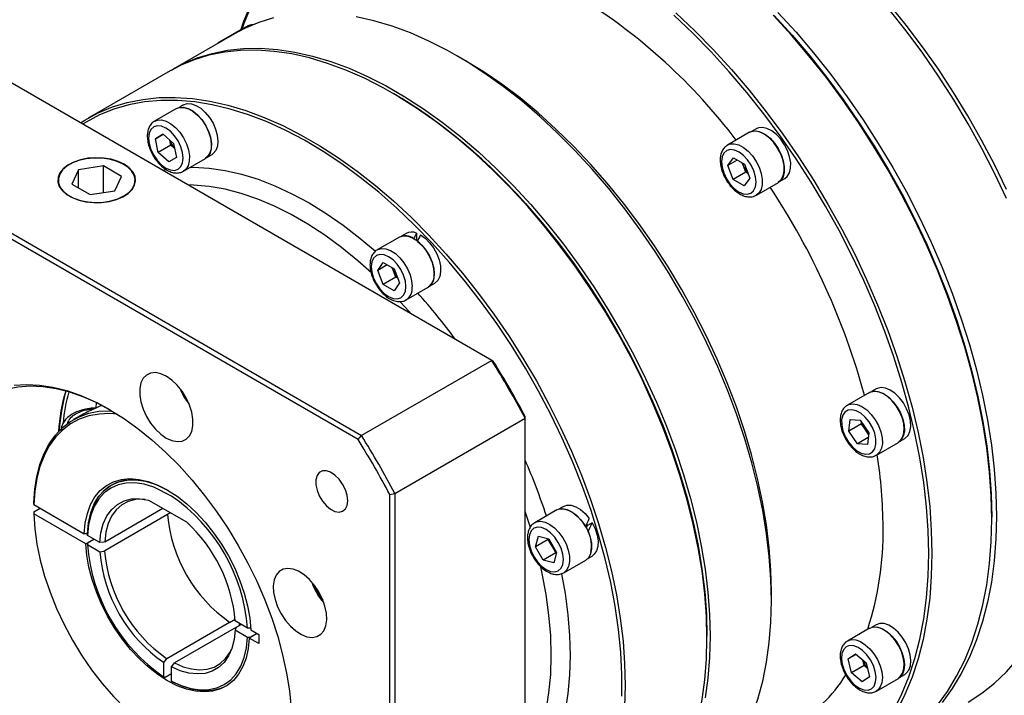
# Model space of a CAD drawing. Header units: millimetres. Extents: x 6735 to 7978, y 3609 to 4485.
# Tile 5 of 9: x 7069 to 7209, y 3864 to 3960. Entities that reach past the tile are written whole.
import ezdxf

# ---------------------------------------------------------------- set-up
doc = ezdxf.new("R2010")
doc.units = ezdxf.units.MM
doc.layers.add('1轮廓实线层', color=7, linetype='Continuous')

msp = doc.modelspace()

# ---------------------------------------------------------------- linework, layer by layer
at = {"layer": '1轮廓实线层', "linetype": 'Continuous', "lineweight": 30}
for p, q in [((7100.82, 3958.65), (7097.7, 3956.85)), ((7101.77, 3959.16), (7101.11, 3958.78)), ((7099.86, 3958.06), (7091.17, 3953.04)), ((7097.73, 3956.84), (7097.52, 3956.71)), ((7097.71, 3956.86), (7097.97, 3956.97)), ((7132.48, 3954.29), (7131.36, 3954.94)), ((7136.29, 3911.82), (7065.57, 3952.64)), ((7090.73, 3952.79), (7079.14, 3946.1)), ((7122.45, 3949.54), (7122.23, 3949.66)), ((7091.67, 3947.48), (7088.55, 3945.68)), ((7092.62, 3947.99), (7092.62, 3947.99)), ((7173.75, 3944.61), (7173.09, 3944.23)), ((7088.66, 3943.2), (7089.75, 3943.83)), ((7089.75, 3943.83), (7088.66, 3943.2)), ((7089.06, 3941.25), (7088.66, 3943.2)), ((7089.75, 3943.83), (7091.24, 3942.51)), ((7172.8, 3944.1), (7169.68, 3942.3)), ((7047.13, 3942), (7117.85, 3901.17)), ((7090.84, 3942.28), (7089.06, 3941.25)), ((7090.84, 3942.28), (7090.69, 3942.99)), ((7091.39, 3941.79), (7090.84, 3942.28)), ((7091.24, 3942.51), (7091.64, 3940.56)), ((7169.63, 3942.28), (7169.68, 3942.3)), ((7117.36, 3900.63), (7046.91, 3941.3)), ((7090.55, 3939.93), (7089.06, 3941.25)), ((7091.64, 3940.56), (7090.55, 3939.93)), ((7092.64, 3938.59), (7095.76, 3940.39)), ((7096.02, 3940.58), (7096.68, 3940.96)), ((7169.74, 3939.41), (7170.53, 3940.49)), ((7170.53, 3940.49), (7172.07, 3939.58)), ((7076.5, 3939.55), (7076.45, 3939.52)), ((7081.29, 3939.35), (7077.78, 3938.81)), ((7083.86, 3937.87), (7081.29, 3939.35)), ((7081.29, 3935.59), (7081.29, 3939.35)), ((7084.25, 3939.52), (7084.2, 3939.55)), ((7171.06, 3940.18), (7169.74, 3939.41)), ((7170.49, 3937.42), (7169.74, 3939.41)), ((7171.89, 3939.45), (7171.78, 3939.74)), ((7172.27, 3938.45), (7171.89, 3939.45)), ((7172.07, 3939.58), (7172.82, 3937.59)), ((7077.78, 3938.81), (7076.84, 3936.78)), ((7077.78, 3936.24), (7077.78, 3938.81)), ((7082.92, 3935.84), (7083.86, 3937.87)), ((7172.27, 3938.45), (7170.49, 3937.42)), ((7172.56, 3938.28), (7172.27, 3938.45)), ((7076.84, 3936.78), (7079.41, 3935.3)), ((7172.03, 3936.51), (7170.49, 3937.42)), ((7172.82, 3937.59), (7172.03, 3936.51)), ((7173.77, 3935.21), (7176.89, 3937.01)), ((7177.15, 3937.2), (7177.81, 3937.58)), ((7079.41, 3935.3), (7082.92, 3935.84)), ((7123.21, 3929.28), (7120.09, 3927.48)), ((7124.16, 3929.78), (7123.5, 3929.4)), ((7125.65, 3929.84), (7125.65, 3928.81)), ((7120.09, 3927.48), (7120.14, 3927.5)), ((7120.15, 3924.56), (7120.92, 3925.66)), ((7121.48, 3925.33), (7120.15, 3924.56)), ((7120.92, 3925.66), (7122.46, 3924.77)), ((7120.92, 3922.57), (7120.15, 3924.56)), ((7122.31, 3924.6), (7122.18, 3924.93)), ((7122.7, 3923.6), (7122.31, 3924.6)), ((7122.46, 3924.77), (7123.23, 3922.78)), ((7122.7, 3923.6), (7120.92, 3922.57)), ((7122.46, 3921.68), (7120.92, 3922.57)), ((7123.23, 3922.78), (7122.46, 3921.68)), ((7122.98, 3923.44), (7122.7, 3923.6)), ((7127.56, 3922.38), (7128.22, 3922.76)), ((7124.18, 3920.38), (7127.3, 3922.18)), ((7136.29, 3911.82), (7117.85, 3901.17)), ((7136.51, 3911.69), (7136.29, 3911.82)), ((7189.79, 3907.29), (7186.67, 3905.49)), ((7190.74, 3907.79), (7190.08, 3907.41)), ((7080.28, 3905.85), (7080.22, 3905.1)), ((7186.61, 3905.45), (7186.67, 3905.49)), ((7077.67, 3903.79), (7077.05, 3903.43)), ((7122.58, 3892.97), (7141.02, 3903.62)), ((7141.02, 3903.62), (7141.02, 3903.87)), ((7141.02, 3821.96), (7141.02, 3903.62)), ((7186.85, 3901.8), (7187.03, 3903.46)), ((7188.64, 3902.83), (7186.85, 3901.8)), ((7187.03, 3903.46), (7188.45, 3903.35)), ((7188.45, 3903.35), (7189.69, 3901.57)), ((7188.64, 3902.83), (7188.66, 3903.05)), ((7189.25, 3901.94), (7188.64, 3902.83)), ((7188.09, 3900.02), (7186.85, 3901.8)), ((7189.66, 3901.34), (7189.25, 3901.94)), ((7189.69, 3901.57), (7189.51, 3899.9)), ((7117.36, 3900.63), (7117.85, 3901.17)), ((7189.62, 3900.9), (7188.09, 3900.02)), ((7189.51, 3899.9), (7188.09, 3900.02)), ((7190.76, 3898.39), (7193.88, 3900.19)), ((7194.14, 3900.39), (7194.8, 3900.77)), ((7071.45, 3891.41), (7071.45, 3891.66)), ((7087.7, 3892.04), (7093.05, 3888.96)), ((7121.87, 3892.82), (7122.58, 3892.97)), ((7121.87, 3811.47), (7121.87, 3892.82)), ((7122.58, 3892.97), (7122.58, 3811.31)), ((7071.45, 3891.41), (7078.58, 3887.29)), ((7071.45, 3890.38), (7072.34, 3890.89)), ((7071.45, 3890.38), (7071.45, 3890.12)), ((7081.48, 3886.13), (7089.71, 3890.88)), ((7090.78, 3890.26), (7090.34, 3890.01)), ((7141.77, 3888.17), (7141.02, 3890.45)), ((7145.51, 3890.65), (7142.39, 3888.85)), ((7146.46, 3891.16), (7145.8, 3890.78)), ((7078.8, 3885.87), (7071.45, 3890.12)), ((7090.39, 3889.99), (7081.48, 3884.84)), ((7090.34, 3890.01), (7090.39, 3889.99)), ((7150.52, 3888.81), (7149.86, 3888.43)), ((7207.09, 3889.35), (7207.09, 3889.61)), ((7149.91, 3888.46), (7149.77, 3888.69)), ((7079.03, 3887.29), (7078.58, 3887.29)), ((7078.8, 3885.87), (7079.92, 3886.52)), ((7079.03, 3887.03), (7079.03, 3887.29)), ((7080.78, 3886.02), (7079.03, 3887.03)), ((7079.03, 3886), (7079.92, 3886.52)), ((7142.5, 3885.45), (7142.9, 3886.94)), ((7144.28, 3886.47), (7142.5, 3885.45)), ((7142.9, 3886.94), (7144.39, 3886.54)), ((7144.28, 3886.47), (7144.3, 3886.56)), ((7144.83, 3885.53), (7144.28, 3886.47)), ((7144.39, 3886.54), (7145.48, 3884.65)), ((7079.03, 3886), (7079.03, 3885.75)), ((7079.03, 3885.75), (7080.78, 3884.74)), ((7143.59, 3883.56), (7142.5, 3885.45)), ((7145.37, 3884.58), (7144.83, 3885.53)), ((7145.48, 3884.65), (7145.08, 3883.16)), ((7145.37, 3884.58), (7143.59, 3883.56)), ((7145.08, 3883.16), (7143.59, 3883.56)), ((7145.46, 3884.56), (7145.37, 3884.58)), ((7146.48, 3881.76), (7149.6, 3883.56)), ((7149.86, 3883.75), (7150.52, 3884.13)), ((7175.9, 3877.78), (7175.9, 3879.07)), ((7099.17, 3874.73), (7099.96, 3875.18)), ((7101.72, 3873.93), (7099.97, 3874.94)), ((7090.26, 3869.63), (7099.17, 3874.78)), ((7100.16, 3874.06), (7091.37, 3868.99)), ((7099.17, 3874.78), (7099.17, 3874.73)), ((7099.97, 3873.66), (7101.72, 3872.65)), ((7100.16, 3874.06), (7100.82, 3874.45)), ((7100.51, 3874.63), (7100.51, 3874.26)), ((7102.16, 3873.93), (7101.72, 3873.93)), ((7102.16, 3873.67), (7103.29, 3873.02)), ((7189.79, 3873.9), (7186.67, 3872.1)), ((7190.74, 3874.41), (7190.08, 3874.03)), ((7101.72, 3872.65), (7102.16, 3872.65)), ((7103.06, 3873.16), (7101.94, 3872.52)), ((7103.29, 3871.74), (7101.94, 3872.52)), ((7103.06, 3873.16), (7102.16, 3872.65)), ((7103.29, 3873.02), (7103.29, 3871.74)), ((7166.77, 3872.51), (7166.77, 3872.77)), ((7186.77, 3869.56), (7187.81, 3870.27)), ((7187.88, 3870.21), (7186.77, 3869.56)), ((7187.22, 3867.6), (7186.77, 3869.56)), ((7187.81, 3870.27), (7189.32, 3869)), ((7189.01, 3868.63), (7188.82, 3869.42)), ((7089.82, 3869.08), (7089.82, 3867.06)), ((7090.93, 3866.42), (7090.93, 3868.44)), ((7189.01, 3868.63), (7187.22, 3867.6)), ((7189.5, 3868.21), (7189.01, 3868.63)), ((7189.32, 3869), (7189.78, 3867.04)), ((7089.82, 3867.06), (7090.04, 3866.93)), ((7090.93, 3867.44), (7090.04, 3866.93)), ((7188.73, 3866.33), (7187.22, 3867.6)), ((7189.78, 3867.04), (7188.73, 3866.33)), ((7190.76, 3865.01), (7193.88, 3866.81)), ((7194.14, 3867), (7194.8, 3867.38)), ((7091.15, 3866.29), (7090.93, 3866.42))]:
    msp.add_line(p, q, dxfattribs=at)
at = {"layer": '1轮廓实线层', "linetype": 'Continuous', "lineweight": 30, "flags": 128}
for points in [[(7209.17, 3936.02), (7207.48, 3939.54), (7205.66, 3943.01), (7203.73, 3946.42), (7201.69, 3949.76), (7199.54, 3953.03), (7197.3, 3956.21), (7194.97, 3959.29), (7192.55, 3962.25), (7190.06, 3965.1), (7187.51, 3967.82), (7184.9, 3970.41), (7182.23, 3972.85), (7179.53, 3975.13), (7176.8, 3977.26), (7174.05, 3979.21), (7171.28, 3980.99), (7169.9, 3981.81)], [(7100.77, 3958.58), (7101.2, 3959.82), (7102.21, 3962.28)], [(7102.19, 3961.93), (7101.19, 3959.49), (7100.9, 3958.65)], [(7209.2, 3934.74), (7207.51, 3938.31), (7205.7, 3941.83), (7203.77, 3945.31), (7201.73, 3948.72), (7199.58, 3952.05), (7197.33, 3955.3), (7194.99, 3958.45), (7192.57, 3961.5)], [(7105.39, 3960.29), (7103.29, 3959.65), (7101.29, 3958.81), (7099.86, 3958.06)], [(7175.9, 3877.78), (7175.83, 3880.87), (7175.59, 3884.05), (7175.2, 3887.29), (7174.66, 3890.58), (7173.96, 3893.93), (7173.12, 3897.3), (7172.12, 3900.7), (7170.99, 3904.11), (7169.71, 3907.51), (7168.3, 3910.91), (7166.77, 3914.27), (7165.1, 3917.6), (7163.32, 3920.88), (7161.43, 3924.1), (7159.43, 3927.24), (7157.33, 3930.3), (7155.14, 3933.27), (7152.86, 3936.13), (7150.51, 3938.88), (7148.1, 3941.5), (7145.62, 3943.99), (7143.1, 3946.34), (7140.53, 3948.54), (7137.93, 3950.58), (7135.31, 3952.45), (7132.68, 3954.16), (7130.04, 3955.68), (7127.4, 3957.02), (7124.78, 3958.17), (7122.18, 3959.13), (7119.61, 3959.9), (7117.09, 3960.47)], [(7193.24, 3862.32), (7194.38, 3864.61), (7195.38, 3867.05), (7196.23, 3869.64), (7196.93, 3872.37), (7197.47, 3875.22), (7197.86, 3878.2), (7198.1, 3881.28), (7198.18, 3884.47), (7198.1, 3887.74), (7197.86, 3891.1), (7197.47, 3894.53), (7196.93, 3898.01), (7196.23, 3901.54), (7195.38, 3905.11), (7194.38, 3908.71), (7193.24, 3912.32), (7191.95, 3915.93), (7190.53, 3919.54), (7188.98, 3923.12), (7187.29, 3926.67), (7185.49, 3930.19), (7183.56, 3933.64), (7181.53, 3937.04), (7179.39, 3940.36), (7177.16, 3943.59), (7174.83, 3946.73), (7172.42, 3949.76), (7169.93, 3952.68), (7167.38, 3955.48), (7164.76, 3958.14), (7162.1, 3960.66)], [(7162.38, 3961), (7165.06, 3958.47), (7167.69, 3955.79), (7170.25, 3952.99), (7172.75, 3950.06), (7175.17, 3947.01), (7177.51, 3943.86), (7179.75, 3940.61), (7181.9, 3937.27), (7183.94, 3933.86), (7185.88, 3930.39), (7187.69, 3926.86), (7189.38, 3923.29), (7190.94, 3919.69), (7192.37, 3916.07), (7193.66, 3912.44), (7194.81, 3908.82), (7195.81, 3905.21), (7196.66, 3901.62), (7197.37, 3898.07), (7197.92, 3894.57), (7198.31, 3891.13), (7198.54, 3887.76), (7198.62, 3884.47), (7198.54, 3881.27), (7198.31, 3878.17), (7197.92, 3875.18), (7197.37, 3872.32), (7196.66, 3869.58), (7195.81, 3866.98), (7194.81, 3864.52), (7193.66, 3862.22)], [(7207.09, 3889.35), (7207.01, 3892.64), (7206.77, 3896.02), (7206.38, 3899.46), (7205.83, 3902.96), (7205.13, 3906.51), (7204.28, 3910.09), (7203.27, 3913.7), (7202.12, 3917.33), (7200.83, 3920.96), (7199.41, 3924.58), (7197.84, 3928.18), (7196.15, 3931.75), (7194.34, 3935.28), (7192.41, 3938.75), (7190.37, 3942.16), (7188.22, 3945.49), (7185.97, 3948.74), (7183.63, 3951.89), (7181.21, 3954.94), (7178.72, 3957.87), (7176.15, 3960.68)], [(7176.29, 3960.62), (7178.84, 3957.83), (7181.33, 3954.91), (7183.74, 3951.87), (7186.07, 3948.74), (7188.3, 3945.5), (7190.44, 3942.18), (7192.47, 3938.79), (7194.4, 3935.33), (7196.2, 3931.82), (7197.89, 3928.26), (7199.44, 3924.68), (7200.86, 3921.07), (7202.15, 3917.46), (7203.29, 3913.85), (7204.29, 3910.26), (7205.14, 3906.69), (7205.84, 3903.15), (7206.38, 3899.67), (7206.77, 3896.24), (7207.01, 3892.89), (7207.09, 3889.61)], [(7176.82, 3961.07), (7179.38, 3958.26), (7181.88, 3955.33), (7184.3, 3952.28), (7186.64, 3949.13), (7188.89, 3945.88), (7191.03, 3942.54), (7193.08, 3939.14), (7195.01, 3935.66), (7196.82, 3932.13), (7198.51, 3928.56), (7200.07, 3924.96), (7201.5, 3921.34), (7202.79, 3917.71), (7203.94, 3914.09), (7204.94, 3910.48), (7205.8, 3906.89), (7206.5, 3903.34), (7207.05, 3899.84), (7207.44, 3896.4), (7207.68, 3893.03), (7207.76, 3889.74), (7207.68, 3886.54), (7207.44, 3883.44), (7207.05, 3880.45), (7206.5, 3877.59), (7205.8, 3874.85), (7204.94, 3872.25), (7203.94, 3869.8), (7202.79, 3867.49), (7201.5, 3865.36), (7200.07, 3863.38)], [(7100.82, 3958.65), (7101.11, 3958.78), (7101.33, 3958.82)], [(7102.5, 3959.35), (7102.05, 3959.28), (7101.77, 3959.16)], [(7166.77, 3872.51), (7166.69, 3875.6), (7166.46, 3878.77), (7166.07, 3882.01), (7165.53, 3885.31), (7164.83, 3888.65), (7163.98, 3892.03), (7162.99, 3895.43), (7161.86, 3898.84), (7160.58, 3902.24), (7159.17, 3905.63), (7157.63, 3909), (7155.97, 3912.33), (7154.19, 3915.61), (7152.29, 3918.82), (7150.29, 3921.97), (7148.19, 3925.03), (7146, 3928), (7143.73, 3930.86), (7141.38, 3933.61), (7138.97, 3936.23), (7136.49, 3938.72), (7133.97, 3941.07), (7131.4, 3943.27), (7128.8, 3945.31), (7126.18, 3947.18), (7123.54, 3948.88), (7120.9, 3950.41), (7118.27, 3951.75), (7115.65, 3952.9), (7113.05, 3953.86), (7110.48, 3954.63), (7107.96, 3955.19), (7105.48, 3955.56), (7103.07, 3955.73), (7100.72, 3955.69), (7098.44, 3955.45), (7096.25, 3955.01), (7094.16, 3954.38), (7092.16, 3953.54), (7090.73, 3952.79)], [(7090.95, 3952.91), (7092.6, 3953.8), (7094.6, 3954.63), (7096.7, 3955.27), (7098.89, 3955.71), (7101.16, 3955.95), (7103.51, 3955.99), (7105.93, 3955.82), (7108.4, 3955.45), (7110.93, 3954.88), (7113.49, 3954.12), (7116.09, 3953.16), (7118.71, 3952.01), (7121.35, 3950.66), (7123.99, 3949.14), (7126.63, 3947.44), (7129.25, 3945.56), (7131.85, 3943.53), (7134.41, 3941.33), (7136.94, 3938.98), (7139.41, 3936.49), (7141.83, 3933.87), (7144.18, 3931.12), (7146.45, 3928.25), (7148.64, 3925.29), (7150.74, 3922.23), (7152.74, 3919.08), (7154.63, 3915.86), (7156.42, 3912.59), (7158.08, 3909.26), (7159.62, 3905.89), (7161.03, 3902.5), (7162.3, 3899.09), (7163.44, 3895.69), (7164.43, 3892.29), (7165.28, 3888.91), (7165.97, 3885.57), (7166.51, 3882.27), (7166.9, 3879.03), (7167.14, 3875.86), (7167.22, 3872.77), (7167.14, 3869.76), (7166.9, 3866.86), (7166.51, 3864.07)], [(7175.9, 3879.07), (7175.83, 3882.14), (7175.59, 3885.3), (7175.19, 3888.52), (7174.64, 3891.8), (7173.94, 3895.12), (7173.08, 3898.48), (7172.08, 3901.86), (7170.93, 3905.25), (7169.64, 3908.63), (7168.22, 3912), (7166.66, 3915.34), (7164.98, 3918.63), (7163.18, 3921.88), (7161.27, 3925.06), (7159.26, 3928.16), (7157.14, 3931.18), (7154.94, 3934.09), (7152.66, 3936.9), (7150.3, 3939.59), (7147.87, 3942.15), (7145.39, 3944.57), (7142.86, 3946.84), (7140.3, 3948.96), (7137.71, 3950.91), (7135.09, 3952.69), (7132.48, 3954.29)], [(7078.06, 3945.43), (7078.68, 3945.82), (7080.57, 3946.85), (7082.57, 3947.69), (7084.67, 3948.33), (7086.86, 3948.77), (7089.13, 3949.01), (7091.48, 3949.04), (7093.9, 3948.88), (7096.37, 3948.51), (7098.9, 3947.94), (7101.47, 3947.18), (7104.06, 3946.22), (7106.69, 3945.06), (7109.32, 3943.72), (7111.96, 3942.2), (7114.6, 3940.5), (7117.22, 3938.62), (7119.82, 3936.58), (7122.38, 3934.38), (7124.91, 3932.04), (7127.38, 3929.55), (7129.8, 3926.92), (7132.15, 3924.17), (7134.42, 3921.31), (7136.61, 3918.34), (7138.71, 3915.28), (7140.71, 3912.14), (7142.61, 3908.92), (7144.39, 3905.64), (7146.05, 3902.31), (7147.59, 3898.95), (7149, 3895.56), (7150.27, 3892.15), (7151.41, 3888.74), (7152.4, 3885.34), (7153.25, 3881.97), (7153.94, 3878.63), (7154.49, 3875.33), (7154.88, 3872.09), (7155.11, 3868.92), (7155.19, 3865.82), (7155.11, 3862.82)], [(7122.45, 3949.54), (7123.11, 3949.15), (7125.76, 3947.48), (7128.4, 3945.64), (7131.01, 3943.63), (7133.6, 3941.46), (7136.14, 3939.13), (7138.64, 3936.65), (7141.08, 3934.04), (7143.45, 3931.3), (7145.75, 3928.45), (7147.96, 3925.48), (7150.08, 3922.42), (7152.11, 3919.27), (7154.02, 3916.05), (7155.83, 3912.76), (7157.51, 3909.42), (7159.07, 3906.05), (7160.5, 3902.64), (7161.79, 3899.22), (7162.94, 3895.8), (7163.95, 3892.38), (7164.8, 3888.99), (7165.51, 3885.63), (7166.06, 3882.32), (7166.45, 3879.06), (7166.69, 3875.87), (7166.77, 3872.77)], [(7166.77, 3872.77), (7166.75, 3874.31), (7166.59, 3877.46), (7166.28, 3880.68), (7165.8, 3883.97), (7165.17, 3887.31), (7164.39, 3890.68), (7163.46, 3894.09), (7162.38, 3897.51), (7161.16, 3900.93), (7159.8, 3904.35), (7158.31, 3907.74), (7156.68, 3911.1), (7154.94, 3914.41), (7153.08, 3917.67), (7151.11, 3920.85), (7149.03, 3923.96), (7146.87, 3926.98), (7144.61, 3929.89), (7142.27, 3932.69), (7139.87, 3935.36), (7137.4, 3937.91), (7134.88, 3940.31), (7132.31, 3942.56), (7129.71, 3944.66), (7127.08, 3946.58), (7124.44, 3948.34), (7122.45, 3949.54)], [(7154.72, 3864.3), (7154.72, 3867.37), (7154.57, 3870.51), (7154.25, 3873.74), (7153.78, 3877.02), (7153.15, 3880.36), (7152.37, 3883.74), (7151.43, 3887.14), (7150.35, 3890.57), (7149.13, 3893.99), (7147.77, 3897.4), (7146.28, 3900.8), (7144.66, 3904.15), (7142.91, 3907.47), (7141.05, 3910.72), (7139.08, 3913.91), (7137.01, 3917.02), (7134.84, 3920.03), (7132.58, 3922.94), (7130.25, 3925.74), (7127.84, 3928.42), (7125.37, 3930.96), (7122.85, 3933.37), (7120.28, 3935.62), (7117.68, 3937.71), (7115.05, 3939.64), (7112.41, 3941.4), (7109.76, 3942.97), (7107.11, 3944.37), (7104.47, 3945.57), (7101.85, 3946.58), (7099.27, 3947.39), (7096.72, 3948), (7094.23, 3948.41), (7091.79, 3948.61), (7089.41, 3948.61), (7087.12, 3948.4), (7084.9, 3948), (7082.78, 3947.38), (7080.76, 3946.57), (7078.84, 3945.56), (7078.36, 3945.26)], [(7091.67, 3947.48), (7092.05, 3947.63), (7092.65, 3947.66), (7093.29, 3947.49), (7093.97, 3947.12), (7094.63, 3946.58), (7095.23, 3945.9), (7095.76, 3945.12)], [(7092.1, 3947.61), (7092.7, 3947.62), (7093.35, 3947.43), (7094.02, 3947.05), (7094.68, 3946.5), (7095.28, 3945.81), (7095.79, 3945.02), (7096.2, 3944.17), (7096.46, 3943.3), (7096.58, 3942.47), (7096.54, 3941.72), (7096.34, 3941.09), (7096.01, 3940.62), (7095.74, 3940.42)], [(7092.62, 3947.99), (7093.15, 3948.17), (7093.76, 3948.14), (7094.41, 3947.91), (7095.08, 3947.5), (7095.73, 3946.92), (7096.32, 3946.21), (7096.82, 3945.4), (7097.19, 3944.54), (7097.43, 3943.68), (7097.52, 3942.86), (7097.45, 3942.13), (7097.23, 3941.53), (7096.86, 3941.09), (7096.68, 3940.96)], [(7091.88, 3942.88), (7091.38, 3943.62), (7090.78, 3944.25), (7090.15, 3944.71), (7089.52, 3944.98), (7088.93, 3945.04), (7088.42, 3944.88), (7088.03, 3944.52), (7087.78, 3943.98), (7087.7, 3943.29), (7087.78, 3942.51), (7088.03, 3941.69), (7088.42, 3940.88), (7088.93, 3940.14), (7089.52, 3939.51), (7090.15, 3939.05), (7090.78, 3938.78), (7091.38, 3938.72), (7091.88, 3938.88), (7092.27, 3939.24), (7092.52, 3939.78), (7092.6, 3940.46), (7092.52, 3941.25), (7092.27, 3942.07), (7091.88, 3942.88)], [(7088.58, 3945.7), (7088.94, 3945.83), (7089.53, 3945.86), (7090.18, 3945.69), (7090.85, 3945.32), (7091.51, 3944.78), (7092.12, 3944.1), (7092.64, 3943.32)], [(7095.76, 3945.12), (7096.18, 3944.27), (7096.46, 3943.4), (7096.6, 3942.56), (7096.58, 3941.8), (7096.41, 3941.15), (7096.09, 3940.65), (7095.76, 3940.39)], [(7177.81, 3937.58), (7178.15, 3937.87), (7178.46, 3938.38), (7178.62, 3939.03), (7178.63, 3939.8), (7178.48, 3940.64), (7178.19, 3941.51), (7177.76, 3942.35), (7177.22, 3943.13), (7176.6, 3943.79), (7175.94, 3944.31), (7175.27, 3944.65), (7174.63, 3944.8), (7174.05, 3944.74), (7173.75, 3944.61)], [(7092.64, 3943.32), (7093.06, 3942.47), (7093.34, 3941.6), (7093.48, 3940.76), (7093.46, 3940), (7093.29, 3939.35), (7092.97, 3938.85), (7092.63, 3938.58)], [(7172.8, 3944.1), (7173.14, 3944.25), (7173.73, 3944.29), (7174.38, 3944.13), (7175.05, 3943.77), (7175.71, 3943.25), (7176.32, 3942.58), (7176.86, 3941.8), (7177.28, 3940.95), (7177.58, 3940.08), (7177.72, 3939.24), (7177.71, 3938.47), (7177.55, 3937.81), (7177.24, 3937.3), (7176.89, 3937.01)], [(7176.87, 3937.04), (7177.29, 3937.41), (7177.57, 3937.95), (7177.7, 3938.63), (7177.68, 3939.42), (7177.5, 3940.27), (7177.18, 3941.14), (7176.73, 3941.97), (7176.17, 3942.73), (7175.54, 3943.36), (7174.88, 3943.85), (7174.21, 3944.15), (7173.58, 3944.26), (7173.02, 3944.17), (7172.81, 3944.07)], [(7169.68, 3942.3), (7170.03, 3942.45), (7170.61, 3942.49), (7171.26, 3942.33), (7171.93, 3941.97), (7172.59, 3941.45), (7173.21, 3940.78), (7173.74, 3939.99), (7174.16, 3939.15), (7174.46, 3938.28), (7174.6, 3937.44), (7174.6, 3936.67), (7174.43, 3936.01), (7174.12, 3935.5), (7173.75, 3935.2)], [(7084.25, 3939.57), (7083.38, 3939.98), (7082.39, 3940.28), (7081.32, 3940.46), (7080.21, 3940.5), (7079.1, 3940.42), (7078.05, 3940.22), (7077.09, 3939.89), (7076.26, 3939.46), (7075.6, 3938.94), (7075.13, 3938.35), (7074.88, 3937.73), (7074.85, 3937.08), (7075.05, 3936.45), (7075.46, 3935.85), (7076.08, 3935.31), (7076.87, 3934.86), (7077.8, 3934.5), (7078.83, 3934.26), (7079.93, 3934.15), (7081.05, 3934.17), (7082.13, 3934.31), (7083.15, 3934.58), (7084.04, 3934.96), (7084.79, 3935.44), (7085.36, 3935.99), (7085.72, 3936.6), (7085.86, 3937.24), (7085.78, 3937.88), (7085.47, 3938.5), (7084.95, 3939.07), (7084.25, 3939.57)], [(7084.2, 3935.1), (7084.9, 3935.59), (7085.41, 3936.16), (7085.71, 3936.77), (7085.8, 3937.4), (7085.66, 3938.03), (7085.3, 3938.64), (7084.74, 3939.18), (7084, 3939.66), (7083.11, 3940.03), (7082.11, 3940.3), (7081.04, 3940.44), (7079.94, 3940.46), (7078.85, 3940.35), (7077.83, 3940.11), (7076.91, 3939.76), (7076.13, 3939.31), (7075.52, 3938.78), (7075.11, 3938.19), (7074.92, 3937.56), (7074.95, 3936.93), (7075.19, 3936.31), (7075.65, 3935.73), (7076.31, 3935.22), (7077.13, 3934.79), (7078.07, 3934.47), (7079.12, 3934.26), (7080.21, 3934.18), (7081.31, 3934.23), (7082.37, 3934.4), (7083.35, 3934.7), (7084.2, 3935.1)], [(7172.48, 3935.34), (7172.99, 3935.49), (7173.38, 3935.84), (7173.64, 3936.37), (7173.73, 3937.05), (7173.65, 3937.82), (7173.42, 3938.65), (7173.03, 3939.46), (7172.53, 3940.21), (7171.94, 3940.84), (7171.31, 3941.31), (7170.68, 3941.59), (7170.08, 3941.66), (7169.57, 3941.51), (7169.17, 3941.16), (7168.92, 3940.63), (7168.83, 3939.95), (7168.9, 3939.18), (7169.14, 3938.35), (7169.52, 3937.54), (7170.03, 3936.79), (7170.61, 3936.16), (7171.25, 3935.69), (7171.88, 3935.41), (7172.48, 3935.34)], [(7093.6, 3939.14), (7094.07, 3939.15), (7096.27, 3939.03), (7098.53, 3938.7), (7100.85, 3938.18), (7103.21, 3937.45), (7105.59, 3936.53), (7108, 3935.41), (7110.42, 3934.11), (7112.84, 3932.62), (7115.25, 3930.96), (7117.63, 3929.12), (7119.82, 3927.27)], [(7171.89, 3939.45), (7171.82, 3939.67), (7171.8, 3939.73)], [(7089.67, 3938.73), (7089.88, 3938.77), (7090.28, 3938.84)], [(7119.26, 3924.21), (7117.34, 3925.9), (7115.01, 3927.8), (7112.65, 3929.53), (7110.27, 3931.08), (7107.89, 3932.46), (7105.52, 3933.65), (7103.16, 3934.64), (7100.82, 3935.44), (7098.52, 3936.04), (7096.27, 3936.44), (7094.08, 3936.63), (7093.28, 3936.65)], [(7123.21, 3929.28), (7123.27, 3929.31), (7123.8, 3929.46), (7124.42, 3929.41), (7125.08, 3929.16), (7125.76, 3928.73), (7126.4, 3928.14), (7126.98, 3927.41), (7127.47, 3926.6), (7127.84, 3925.74), (7128.07, 3924.87), (7128.15, 3924.06)], [(7126.19, 3929.58), (7126.85, 3929.11), (7127.48, 3928.48), (7128.04, 3927.73), (7128.5, 3926.9), (7128.83, 3926.03), (7129.02, 3925.18), (7129.05, 3924.39), (7128.93, 3923.7), (7128.65, 3923.15), (7128.24, 3922.77), (7128.22, 3922.76)], [(7125.83, 3928.76), (7125.76, 3928.78), (7125.65, 3928.81)], [(7125.79, 3928.67), (7126.43, 3928.07), (7127.01, 3927.34), (7127.49, 3926.52), (7127.84, 3925.66), (7128.06, 3924.8), (7128.12, 3923.99), (7128.03, 3923.28), (7127.78, 3922.7), (7127.39, 3922.29), (7127.28, 3922.22)], [(7124.14, 3922.26), (7124.06, 3923.04), (7123.81, 3923.86), (7123.42, 3924.67), (7122.91, 3925.42), (7122.32, 3926.04), (7121.69, 3926.5), (7121.05, 3926.77), (7120.46, 3926.83), (7119.96, 3926.67), (7119.57, 3926.31), (7119.32, 3925.77), (7119.24, 3925.09), (7119.32, 3924.31), (7119.57, 3923.48), (7119.96, 3922.67), (7120.46, 3921.93), (7121.05, 3921.31), (7121.69, 3920.84), (7122.32, 3920.57), (7122.91, 3920.51), (7123.42, 3920.67), (7123.81, 3921.03), (7124.06, 3921.57), (7124.14, 3922.26)], [(7120.14, 3927.5), (7120.15, 3927.51), (7120.69, 3927.66), (7121.3, 3927.61), (7121.97, 3927.36), (7122.64, 3926.93), (7123.28, 3926.34), (7123.86, 3925.61), (7124.35, 3924.8), (7124.72, 3923.94), (7124.95, 3923.07), (7125.03, 3922.26)], [(7122.31, 3924.6), (7122.24, 3924.82), (7122.21, 3924.91)], [(7124.89, 3918.4), (7124.08, 3919.31), (7123.25, 3920.22)], [(7090.2, 3909.58), (7089.41, 3909.94), (7088.66, 3910.09), (7087.98, 3910.03), (7087.39, 3909.75), (7086.92, 3909.28), (7086.6, 3908.63), (7086.44, 3907.84), (7086.44, 3906.92), (7086.6, 3905.93), (7086.92, 3904.91), (7087.39, 3903.9), (7087.98, 3902.95), (7088.66, 3902.1), (7089.41, 3901.38), (7090.2, 3900.83), (7090.99, 3900.47), (7091.74, 3900.32), (7092.43, 3900.38), (7093.02, 3900.65), (7093.48, 3901.12), (7093.8, 3901.77), (7093.97, 3902.57), (7093.97, 3903.49), (7093.8, 3904.48), (7093.48, 3905.5), (7093.02, 3906.51), (7092.43, 3907.46), (7091.74, 3908.31), (7090.99, 3909.03), (7090.2, 3909.58)], [(7068.64, 3908.29), (7070.41, 3908.41), (7072.25, 3908.33), (7074.15, 3908.04), (7076.1, 3907.55), (7078.09, 3906.86), (7080.11, 3905.97), (7082.13, 3904.89), (7084.16, 3903.63), (7086.17, 3902.19), (7088.16, 3900.59), (7090.11, 3898.83), (7092.01, 3896.92), (7093.85, 3894.88), (7095.62, 3892.71), (7097.31, 3890.44), (7098.9, 3888.07), (7100.39, 3885.62), (7101.76, 3883.11), (7103.02, 3880.55), (7104.14, 3877.95), (7105.13, 3875.34), (7105.98, 3872.72), (7106.68, 3870.12), (7107.23, 3867.55), (7107.63, 3865.03), (7107.87, 3862.56)], [(7082.31, 3904.79), (7080.49, 3905.75), (7078.51, 3906.62), (7076.54, 3907.3), (7074.62, 3907.79), (7072.74, 3908.07), (7070.93, 3908.15), (7069.19, 3908.03), (7067.52, 3907.71), (7065.95, 3907.19), (7064.49, 3906.47), (7063.13, 3905.56), (7061.89, 3904.46), (7060.78, 3903.18), (7059.8, 3901.73), (7058.97, 3900.12), (7058.27, 3898.35), (7057.73, 3896.44), (7057.34, 3894.4), (7057.11, 3892.25), (7057.03, 3889.98)], [(7189.79, 3907.29), (7189.98, 3907.38), (7190.54, 3907.48), (7191.17, 3907.38), (7191.84, 3907.08), (7192.51, 3906.6), (7193.14, 3905.97), (7193.7, 3905.22), (7194.16, 3904.39), (7194.5, 3903.52), (7194.69, 3902.67), (7194.73, 3901.87), (7194.61, 3901.18), (7194.34, 3900.62), (7193.94, 3900.23), (7193.88, 3900.19)], [(7193.86, 3900.23), (7194.01, 3900.32), (7194.38, 3900.75), (7194.62, 3901.34), (7194.7, 3902.06), (7194.63, 3902.87), (7194.4, 3903.73), (7194.04, 3904.59), (7193.55, 3905.41), (7192.97, 3906.13), (7192.33, 3906.72), (7191.66, 3907.15), (7191, 3907.39), (7190.38, 3907.44), (7189.85, 3907.28), (7189.81, 3907.25)], [(7194.8, 3900.77), (7194.86, 3900.8), (7195.26, 3901.19), (7195.52, 3901.75), (7195.64, 3902.45), (7195.59, 3903.25), (7195.39, 3904.1), (7195.05, 3904.97), (7194.59, 3905.79), (7194.02, 3906.54), (7193.39, 3907.16), (7192.72, 3907.62), (7192.06, 3907.9), (7191.43, 3907.98), (7190.88, 3907.86), (7190.74, 3907.79)], [(7186.67, 3905.49), (7186.86, 3905.58), (7187.42, 3905.68), (7188.05, 3905.58), (7188.72, 3905.28), (7189.39, 3904.8), (7190.02, 3904.17), (7190.58, 3903.42), (7191.04, 3902.59), (7191.38, 3901.72), (7191.57, 3900.87), (7191.61, 3900.07), (7191.49, 3899.38), (7191.22, 3898.82), (7190.82, 3898.43), (7190.74, 3898.38)], [(7071.45, 3891.66), (7071.58, 3893.59), (7071.86, 3895.4), (7072.3, 3897.08), (7072.89, 3898.63), (7073.62, 3900.02), (7074.5, 3901.25), (7075.5, 3902.3), (7076.63, 3903.17), (7077.87, 3903.85), (7079.22, 3904.33), (7080.66, 3904.62), (7082.19, 3904.7), (7082.48, 3904.69)], [(7083.27, 3904.2), (7082.2, 3904.28), (7080.68, 3904.21), (7079.24, 3903.95), (7077.89, 3903.48), (7076.64, 3902.82), (7075.51, 3901.96), (7074.51, 3900.93), (7073.63, 3899.71), (7072.89, 3898.33), (7072.3, 3896.8), (7071.86, 3895.12), (7071.58, 3893.32), (7071.45, 3891.41)], [(7187.98, 3899.04), (7188.62, 3898.68), (7189.24, 3898.53), (7189.79, 3898.59), (7190.23, 3898.86), (7190.55, 3899.32), (7190.7, 3899.95), (7190.7, 3900.69), (7190.52, 3901.5), (7190.2, 3902.32), (7189.74, 3903.1), (7189.18, 3903.79), (7188.56, 3904.33), (7187.92, 3904.69), (7187.3, 3904.84), (7186.75, 3904.78), (7186.31, 3904.51), (7186, 3904.05), (7185.84, 3903.42), (7185.85, 3902.68), (7186.02, 3901.87), (7186.35, 3901.04), (7186.8, 3900.26), (7187.36, 3899.58), (7187.98, 3899.04)], [(7115.9, 3891.96), (7115.82, 3892.72), (7115.57, 3893.51), (7115.18, 3894.29), (7114.68, 3895), (7114.09, 3895.57), (7113.48, 3895.98), (7112.87, 3896.18), (7112.32, 3896.17), (7111.87, 3895.94), (7111.55, 3895.52), (7111.38, 3894.93), (7111.38, 3894.21), (7111.55, 3893.43), (7111.87, 3892.63), (7112.32, 3891.88), (7112.87, 3891.24), (7113.48, 3890.74), (7114.09, 3890.44), (7114.68, 3890.34), (7115.18, 3890.46), (7115.57, 3890.79), (7115.82, 3891.3), (7115.9, 3891.96)], [(7203.77, 3863.46), (7203.77, 3863.46), (7205.7, 3864.71), (7207.51, 3866.14), (7209.2, 3867.76), (7210.77, 3869.56), (7212.19, 3871.53), (7213.48, 3873.67), (7214.63, 3875.97), (7215.63, 3878.42), (7216.49, 3881.02), (7217.19, 3883.76), (7217.74, 3886.63), (7218.13, 3889.61), (7218.37, 3892.71), (7218.45, 3895.91)], [(7078.58, 3887.29), (7078.73, 3888.79), (7079.03, 3890.17), (7079.49, 3891.41), (7080.1, 3892.49), (7080.86, 3893.4), (7081.74, 3894.12), (7082.74, 3894.64), (7083.84, 3894.97), (7085.04, 3895.08), (7086.31, 3894.98), (7087.63, 3894.68), (7088.99, 3894.17), (7090.37, 3893.47), (7091.75, 3892.58), (7093.11, 3891.52), (7094.44, 3890.29), (7095.71, 3888.92), (7096.9, 3887.43), (7098.01, 3885.83), (7099.01, 3884.15), (7099.89, 3882.41), (7100.64, 3880.64), (7101.25, 3878.85), (7101.71, 3877.08), (7102.02, 3875.35), (7102.16, 3873.67)], [(7090.48, 3893.41), (7089.24, 3894.03), (7087.91, 3894.53), (7086.61, 3894.83), (7085.37, 3894.92), (7084.19, 3894.81), (7083.11, 3894.49), (7082.13, 3893.98), (7081.26, 3893.28), (7080.52, 3892.39), (7079.92, 3891.33), (7079.47, 3890.12), (7079.17, 3888.76), (7079.03, 3887.29)], [(7079.03, 3887.29), (7079.18, 3888.83), (7079.51, 3890.24), (7080, 3891.5), (7080.66, 3892.58), (7081.46, 3893.47), (7082.41, 3894.15), (7083.47, 3894.63), (7084.64, 3894.88), (7085.91, 3894.9), (7087.24, 3894.71), (7088.62, 3894.28), (7090.04, 3893.65)], [(7090.93, 3892.62), (7088.43, 3893.88), (7087.08, 3894.3), (7085.77, 3894.49), (7084.53, 3894.46), (7083.38, 3894.21), (7082.34, 3893.75), (7081.42, 3893.08), (7080.63, 3892.21), (7079.99, 3891.15), (7079.5, 3889.92), (7079.18, 3888.54), (7079.03, 3887.03)], [(7080.78, 3886.02), (7080.94, 3887.43), (7081.28, 3888.7), (7081.8, 3889.8), (7082.47, 3890.72), (7083.29, 3891.43), (7084.24, 3891.93), (7085.3, 3892.2), (7086.47, 3892.24), (7087.7, 3892.04)], [(7087.22, 3892.15), (7086.96, 3892.16), (7085.84, 3892.12), (7084.81, 3891.85), (7083.9, 3891.36), (7083.11, 3890.67), (7082.46, 3889.78), (7081.97, 3888.71), (7081.64, 3887.49), (7081.48, 3886.13)], [(7145.51, 3890.65), (7145.76, 3890.76), (7146.33, 3890.84), (7146.97, 3890.72), (7147.64, 3890.4), (7148.3, 3889.9), (7148.93, 3889.25), (7149.48, 3888.49), (7149.93, 3887.65), (7150.24, 3886.78), (7150.42, 3885.93), (7150.44, 3885.15), (7150.3, 3884.46), (7150.02, 3883.93), (7149.6, 3883.56)], [(7146.03, 3890.79), (7146.47, 3890.8), (7147.12, 3890.63), (7147.79, 3890.27), (7148.45, 3889.74), (7149.06, 3889.06), (7149.58, 3888.27)], [(7146.46, 3891.16), (7146.93, 3891.32), (7147.53, 3891.32), (7148.18, 3891.11), (7148.85, 3890.72), (7149.5, 3890.16), (7150.1, 3889.46)], [(7071.45, 3890.12), (7071.58, 3888), (7071.88, 3885.8), (7072.35, 3883.56), (7072.97, 3881.28), (7073.74, 3878.99), (7074.67, 3876.7), (7075.72, 3874.44), (7076.91, 3872.23), (7078.22, 3870.09), (7079.63, 3868.03), (7081.14, 3866.08), (7082.73, 3864.25), (7084.39, 3862.55), (7086.09, 3861.01), (7087.84, 3859.63), (7089.61, 3858.43), (7091.39, 3857.42), (7093.15, 3856.61), (7094.89, 3856), (7096.6, 3855.6), (7098.24, 3855.41), (7099.82, 3855.44)], [(7142.41, 3888.86), (7142.64, 3888.96), (7143.21, 3889.04), (7143.85, 3888.92), (7144.52, 3888.6), (7145.18, 3888.1), (7145.81, 3887.45), (7146.36, 3886.69), (7146.81, 3885.85), (7147.13, 3884.98), (7147.3, 3884.13), (7147.32, 3883.35), (7147.18, 3882.66), (7146.9, 3882.13), (7146.48, 3881.76)], [(7150.52, 3888.81), (7150.93, 3887.97), (7151.22, 3887.1), (7151.35, 3886.27), (7151.32, 3885.5), (7151.15, 3884.86), (7150.82, 3884.37), (7150.52, 3884.13)], [(7192.41, 3856.9), (7192.41, 3856.91), (7194.34, 3858.15), (7196.15, 3859.58), (7197.84, 3861.2), (7199.41, 3863), (7200.83, 3864.97), (7202.12, 3867.11), (7203.27, 3869.41), (7204.28, 3871.86), (7205.13, 3874.46), (7205.83, 3877.2), (7206.38, 3880.07), (7206.77, 3883.06), (7207.01, 3886.15), (7207.09, 3889.35)], [(7145.72, 3882.05), (7146.11, 3882.41), (7146.36, 3882.95), (7146.44, 3883.63), (7146.36, 3884.41), (7146.11, 3885.24), (7145.72, 3886.05), (7145.21, 3886.79), (7144.62, 3887.41), (7143.99, 3887.88), (7143.36, 3888.15), (7142.76, 3888.2), (7142.26, 3888.05), (7141.87, 3887.69), (7141.62, 3887.14), (7141.54, 3886.46), (7141.62, 3885.68), (7141.87, 3884.86), (7142.26, 3884.05), (7142.76, 3883.3), (7143.36, 3882.68), (7143.99, 3882.22), (7144.62, 3881.95), (7145.21, 3881.89), (7145.72, 3882.05)], [(7081.48, 3886.13), (7081.34, 3886.11), (7080.78, 3886.02)], [(7101.94, 3872.52), (7101.8, 3871.04), (7101.5, 3869.69), (7101.04, 3868.48), (7100.44, 3867.42), (7099.71, 3866.53), (7098.84, 3865.82), (7097.86, 3865.31), (7096.77, 3865), (7095.6, 3864.89), (7094.36, 3864.98), (7093.06, 3865.28), (7091.73, 3865.77), (7090.37, 3866.46), (7089.02, 3867.34), (7087.68, 3868.38), (7086.39, 3869.58), (7085.14, 3870.92), (7083.97, 3872.39), (7082.89, 3873.95), (7081.9, 3875.6), (7081.04, 3877.31), (7080.3, 3879.05), (7079.7, 3880.8), (7079.25, 3882.53), (7078.95, 3884.23), (7078.8, 3885.87)], [(7080.78, 3884.74), (7081.34, 3884.82), (7081.48, 3884.84)], [(7111.81, 3879.04), (7111.2, 3879.97), (7110.49, 3880.79), (7109.73, 3881.47), (7108.94, 3881.98), (7108.16, 3882.29), (7107.42, 3882.38), (7106.75, 3882.27), (7106.19, 3881.95), (7105.76, 3881.43), (7105.48, 3880.74), (7105.36, 3879.91), (7105.4, 3878.97), (7105.6, 3877.97), (7105.96, 3876.95), (7106.46, 3875.95), (7107.07, 3875.02), (7107.78, 3874.2), (7108.54, 3873.52), (7109.34, 3873.01), (7110.12, 3872.71), (7110.86, 3872.61), (7111.52, 3872.72), (7112.08, 3873.05), (7112.51, 3873.56), (7112.79, 3874.25), (7112.92, 3875.08), (7112.88, 3876.02), (7112.67, 3877.02), (7112.31, 3878.04), (7111.81, 3879.04)], [(7141.02, 3853.95), (7141.89, 3855.63), (7142.75, 3857.71), (7143.45, 3859.92), (7144.01, 3862.28), (7144.4, 3864.76), (7144.64, 3867.36), (7144.72, 3870.07), (7144.64, 3872.86), (7144.4, 3875.74), (7144.01, 3878.68), (7143.45, 3881.67), (7143.25, 3882.61)], [(7146.18, 3881.61), (7146.68, 3878.81), (7147.08, 3875.82), (7147.31, 3872.9), (7147.39, 3870.07), (7147.31, 3867.32), (7147.08, 3864.68), (7146.68, 3862.15), (7146.13, 3859.74), (7145.43, 3857.47), (7144.58, 3855.35), (7143.58, 3853.38), (7143.35, 3852.99)], [(7162.85, 3848.94), (7163.32, 3849.21), (7165.1, 3850.43), (7166.77, 3851.84), (7168.3, 3853.43), (7169.71, 3855.19), (7170.99, 3857.13), (7172.12, 3859.23), (7173.12, 3861.48), (7173.96, 3863.88), (7174.66, 3866.42), (7175.2, 3869.09), (7175.59, 3871.88), (7175.83, 3874.78), (7175.9, 3877.78)], [(7099.97, 3873.66), (7099.81, 3872.29), (7099.49, 3871.06), (7099.01, 3869.98), (7098.38, 3869.07), (7097.6, 3868.35), (7096.71, 3867.83), (7095.7, 3867.52), (7094.59, 3867.43), (7093.42, 3867.55), (7092.19, 3867.89), (7090.93, 3868.44)], [(7100.16, 3874.06), (7100.12, 3873.98), (7099.97, 3873.66)], [(7189.79, 3873.9), (7189.83, 3873.93), (7190.36, 3874.09), (7190.98, 3874.05), (7191.64, 3873.81), (7192.31, 3873.38), (7192.96, 3872.79), (7193.54, 3872.08), (7194.03, 3871.26), (7194.41, 3870.4), (7194.65, 3869.54), (7194.73, 3868.72), (7194.66, 3867.99), (7194.44, 3867.39), (7194.07, 3866.94), (7193.88, 3866.81)], [(7193.99, 3866.93), (7194.14, 3867.06), (7194.48, 3867.54), (7194.66, 3868.17), (7194.7, 3868.93), (7194.57, 3869.76), (7194.3, 3870.63), (7193.89, 3871.48), (7193.37, 3872.27), (7192.77, 3872.95), (7192.11, 3873.49), (7191.44, 3873.87), (7190.79, 3874.05), (7190.2, 3874.02), (7190.16, 3874.02)], [(7194.8, 3867.38), (7195, 3867.53), (7195.36, 3867.97), (7195.57, 3868.58), (7195.64, 3869.32), (7195.55, 3870.14), (7195.3, 3871), (7194.92, 3871.86), (7194.42, 3872.66), (7193.83, 3873.37), (7193.18, 3873.94), (7192.51, 3874.35), (7191.85, 3874.57), (7191.25, 3874.58), (7190.74, 3874.41)], [(7090.93, 3866.42), (7092.31, 3865.79), (7093.67, 3865.38), (7094.98, 3865.19), (7096.21, 3865.22), (7097.36, 3865.46), (7098.41, 3865.93), (7099.33, 3866.6), (7100.12, 3867.47), (7100.76, 3868.53), (7101.24, 3869.76), (7101.57, 3871.14), (7101.72, 3872.65)], [(7153.72, 3843.67), (7154.19, 3843.94), (7155.97, 3845.16), (7157.63, 3846.57), (7159.17, 3848.16), (7160.58, 3849.92), (7161.86, 3851.86), (7162.99, 3853.95), (7163.98, 3856.21), (7164.83, 3858.61), (7165.53, 3861.15), (7166.07, 3863.82), (7166.46, 3866.61), (7166.69, 3869.51), (7166.77, 3872.51)], [(7186.69, 3872.12), (7186.71, 3872.13), (7187.24, 3872.29), (7187.86, 3872.25), (7188.52, 3872.01), (7189.19, 3871.58), (7189.84, 3870.99), (7190.42, 3870.27), (7190.92, 3869.46), (7191.29, 3868.6), (7191.53, 3867.74), (7191.61, 3866.92), (7191.54, 3866.19), (7191.32, 3865.59), (7190.95, 3865.14), (7190.75, 3865)], [(7091.37, 3868.99), (7092.6, 3868.46), (7093.79, 3868.14), (7094.93, 3868.02), (7096, 3868.11), (7096.98, 3868.41), (7097.85, 3868.92), (7098.6, 3869.61), (7099.22, 3870.49), (7099.45, 3870.95)], [(7186.61, 3867.18), (7187.13, 3866.46), (7187.73, 3865.85), (7188.37, 3865.42), (7189, 3865.18), (7189.58, 3865.15), (7190.07, 3865.34), (7190.44, 3865.73), (7190.66, 3866.3), (7190.72, 3867), (7190.61, 3867.79), (7190.34, 3868.61), (7189.93, 3869.42), (7189.41, 3870.15), (7188.81, 3870.75), (7188.18, 3871.18), (7187.55, 3871.42), (7186.96, 3871.45), (7186.47, 3871.26), (7186.1, 3870.87), (7185.88, 3870.31), (7185.82, 3869.6), (7185.93, 3868.81), (7186.2, 3867.99), (7186.61, 3867.18)], [(7090.26, 3869.63), (7090.17, 3869.52), (7089.82, 3869.08)], [(7090.93, 3868.44), (7091.29, 3868.88), (7091.37, 3868.99)], [(7098.67, 3865.72), (7097.72, 3865.31), (7096.55, 3865.06), (7095.28, 3865.03), (7093.95, 3865.23), (7092.57, 3865.65), (7091.15, 3866.29)]]:
    msp.add_lwpolyline(points, dxfattribs=at)
at = {"layer": '1轮廓实线层', "linetype": 'Continuous', "lineweight": 30}
for centre, radius, start, end in [((7105.56, 3893.38), 82.06, 37.2165, 58.015), ((7093.74, 3943.95), 3.18, 197.8419, 222.1515), ((7174.89, 3940.59), 3.2, 200.7898, 221.4761), ((7090.99, 3880.06), 101.7, 15.2931, 33.5911), ((7124.07, 3927.46), 1.98, 53.3395, 115.35), ((7124.96, 3928.26), 1.72, 66.3892, 117.5893), ((7125.3, 3925.76), 3.2, 201.2305, 221.5356), ((7126.16, 3923.83), 2, 304.6923, 6.6199), ((7123.04, 3922.03), 2, 304.8923, 6.6005), ((7063.37, 3865), 84.11, 36.2904, 42.0523), ((7025.42, 3842.34), 130.84, 27.9263, 32.0737), ((7026.28, 3842.84), 129.97, 28.0102, 31.9898), ((7099.93, 3900.25), 25.04, 163.2287, 176.5658), ((7100.65, 3900.54), 25.63, 164.3085, 177.0094), ((7099.81, 3900.75), 24.32, 164.2505, 174.8487), ((7098.95, 3910.26), 7.21, 199.9178, 220.0768), ((7078.37, 3902.1), 2.34, 115.9623, 161.9789), ((7080.16, 3898.98), 5.94, 92.4783, 118.3311), ((7191.82, 3903.74), 3.13, 197.1446, 215.0173), ((7191.66, 3903.59), 2.92, 214.5424, 227.2371), ((7007.12, 3831.78), 129.97, 28.0102, 31.9898), ((7006.98, 3831.7), 130.84, 27.9263, 32.0737), ((7064.01, 3863.88), 84.11, 17.9486, 23.7123), ((7124.55, 3887.9), 67.16, 0.2494, 9.0452), ((7076.75, 3871.97), 25.05, 4.4839, 55.5161), ((7110.93, 3891.71), 20.62, 184.7903, 235.2097), ((7078.54, 3873.07), 21.51, 4.9831, 47.592), ((7145.82, 3885.54), 4.59, 348.7998, 26.5699), ((7147.43, 3887.51), 44.29, 341.9199, 0.8932), ((7147.45, 3887.06), 3.04, 193.5184, 210.2837), ((7104, 3887.7), 25.05, 184.4839, 235.5161), ((7101.88, 3886.48), 21.17, 184.7295, 235.2705), ((7102.02, 3886.57), 20.62, 184.7903, 235.2097), ((7147.47, 3887.04), 3.04, 209.716, 226.4824), ((7117.88, 3882.55), 7.21, 199.9139, 220.0807), ((7191.86, 3870.37), 3.17, 197.5177, 221.9156), ((7167.91, 3878.98), 21.91, 300.3864, 327.7515)]:
    msp.add_arc(centre, radius, start, end, dxfattribs=at)
for centre, major_axis, ratio, start_param, end_param in [((7093.71, 3943.94), (-2.03, 3.51), 0.836794, 6.123101, 6.151801), ((7094.65, 3944.48), (-2.03, 3.51), 0.836794, 6.282783, 6.442628), ((7125.25, 3925.73), (1.77, 5.6), 0.201938, 0.813194, 1.002591), ((7126.19, 3926.27), (1.77, 5.6), 0.201938, 1.002591, 1.191987), ((7147.55, 3887.1), (3.38, 6.46), 0.178723, 4.987167, 5.176563), ((7148.49, 3887.64), (3.38, 6.46), 0.178723, 4.79777, 4.987167), ((7148.49, 3887.64), (2.28, 4.35), 0.178723, 4.911321, 4.987167)]:
    msp.add_ellipse(centre, major_axis=major_axis, ratio=ratio, start_param=start_param, end_param=end_param, dxfattribs=at)
for points, knots in [([(7088.61, 3945.68), (7088.51, 3945.64), (7088.24, 3945.51), (7087.91, 3945.1), (7087.63, 3944.54), (7087.5, 3943.86), (7087.52, 3943.1), (7087.68, 3942.28), (7087.98, 3941.44), (7088.4, 3940.64), (7088.93, 3939.9), (7089.54, 3939.27), (7090.21, 3938.77), (7090.88, 3938.45), (7091.54, 3938.32), (7092.13, 3938.35), (7092.46, 3938.52), (7092.62, 3938.59)], [0, 0, 0, 0, 0.034478, 0.098959, 0.163643, 0.231461, 0.302616, 0.375255, 0.447772, 0.520086, 0.592469, 0.665204, 0.738664, 0.813158, 0.879986, 0.943404, 1, 1, 1, 1]), ([(7169.63, 3942.26), (7169.49, 3942.16), (7169.19, 3941.95), (7168.88, 3941.45), (7168.68, 3940.83), (7168.62, 3940.1), (7168.71, 3939.3), (7168.95, 3938.46), (7169.31, 3937.64), (7169.79, 3936.87), (7170.36, 3936.18), (7171.01, 3935.62), (7171.69, 3935.2), (7172.36, 3934.97), (7172.78, 3934.97), (7172.96, 3934.97)], [0, 0, 0, 0, 0.061205, 0.132657, 0.206286, 0.283944, 0.364367, 0.445288, 0.525945, 0.60651, 0.687324, 0.768725, 0.851147, 0.93468, 1, 1, 1, 1]), ([(7172.96, 3934.97), (7173.09, 3934.98), (7173.37, 3935.01), (7173.61, 3935.15), (7173.74, 3935.22)], [0, 0, 0, 0, 0.466888, 1, 1, 1, 1]), ([(7120.16, 3927.49), (7120.12, 3927.48), (7119.88, 3927.39), (7119.56, 3927.05), (7119.24, 3926.53), (7119.07, 3925.89), (7119.03, 3925.15), (7119.15, 3924.34), (7119.41, 3923.5), (7119.79, 3922.69), (7120.29, 3921.92), (7120.87, 3921.26), (7121.52, 3920.71), (7122.22, 3920.32), (7122.9, 3920.13), (7123.53, 3920.14), (7123.96, 3920.24), (7124.15, 3920.38), (7124.18, 3920.4)], [0, 0, 0, 0, 0.015666, 0.080245, 0.14411, 0.210371, 0.280209, 0.352196, 0.424398, 0.496364, 0.568293, 0.640485, 0.713266, 0.787006, 0.86161, 0.925445, 0.986937, 1, 1, 1, 1]), ([(7076.95, 3904.25), (7076.82, 3904.16), (7076.44, 3903.93), (7075.94, 3903.48), (7075.55, 3902.89), (7075.34, 3902.36), (7075.34, 3902.03), (7075.34, 3901.91)], [0, 0, 0, 0, 0.143678, 0.413884, 0.650204, 0.876573, 1, 1, 1, 1]), ([(7080.22, 3905.05), (7080.08, 3905.06), (7079.61, 3905.06), (7078.81, 3904.94), (7077.89, 3904.7), (7077.29, 3904.44), (7077, 3904.27), (7076.95, 3904.25)], [0, 0, 0, 0, 0.116488, 0.395544, 0.676014, 0.943686, 1, 1, 1, 1]), ([(7080.99, 3905.41), (7080.49, 3905.18), (7079.6, 3904.78), (7078.5, 3904.25), (7077.95, 3903.94), (7077.67, 3903.78)], [0, 0, 0, 0, 0.4017339, 0.7071814, 1, 1, 1, 1]), ([(7186.6, 3905.42), (7186.46, 3905.33), (7186.17, 3905.12), (7185.86, 3904.62), (7185.67, 3904), (7185.61, 3903.27), (7185.71, 3902.47), (7185.94, 3901.63), (7186.31, 3900.81), (7186.8, 3900.04), (7187.36, 3899.37), (7187.8, 3898.98), (7188.03, 3898.81), (7188.06, 3898.78)], [0, 0, 0, 0, 0.07648, 0.168951, 0.264318, 0.364902, 0.469011, 0.573724, 0.678095, 0.782352, 0.88694, 0.98673, 1, 1, 1, 1]), ([(7188.06, 3898.78), (7188.18, 3898.7), (7188.53, 3898.47), (7189.1, 3898.23), (7189.75, 3898.12), (7190.31, 3898.17), (7190.6, 3898.33), (7190.72, 3898.4)], [0, 0, 0, 0, 0.135646, 0.393159, 0.622561, 0.840518, 1, 1, 1, 1]), ([(7142.43, 3888.85), (7142.36, 3888.81), (7142.1, 3888.7), (7141.78, 3888.32), (7141.49, 3887.77), (7141.35, 3887.11), (7141.35, 3886.35), (7141.49, 3885.53), (7141.78, 3884.69), (7142.19, 3883.89), (7142.71, 3883.14), (7143.31, 3882.5), (7143.97, 3881.99), (7144.65, 3881.65), (7145.3, 3881.5), (7145.93, 3881.51), (7146.3, 3881.67), (7146.48, 3881.76)], [0, 0, 0, 0, 0.025966, 0.090504, 0.154951, 0.222325, 0.29315, 0.365685, 0.438181, 0.510458, 0.582768, 0.655401, 0.728716, 0.803046, 0.870216, 0.933945, 1, 1, 1, 1]), ([(7110.89, 3880.28), (7110.92, 3880.19), (7111.03, 3879.8), (7111.37, 3879.11), (7111.87, 3878.26), (7112.28, 3877.78), (7112.48, 3877.54)], [0, 0, 0, 0, 0.088405, 0.39864, 0.708532, 1, 1, 1, 1]), ([(7186.7, 3872.1), (7186.64, 3872.07), (7186.39, 3871.96), (7186.08, 3871.59), (7185.78, 3871.05), (7185.63, 3870.39), (7185.63, 3869.63), (7185.77, 3868.81), (7186.05, 3867.99), (7186.33, 3867.43), (7186.49, 3867.15), (7186.51, 3867.11)], [0, 0, 0, 0, 0.04465, 0.17052, 0.296036, 0.427123, 0.564993, 0.706325, 0.847644, 0.981189, 1, 1, 1, 1]), ([(7186.51, 3867.11), (7186.6, 3866.98), (7186.85, 3866.59), (7187.33, 3866.01), (7187.97, 3865.44), (7188.65, 3865.02), (7189.34, 3864.78), (7189.98, 3864.75), (7190.45, 3864.83), (7190.67, 3864.98), (7190.73, 3865.02)], [0, 0, 0, 0, 0.079368, 0.228948, 0.379793, 0.532501, 0.687297, 0.821507, 0.949932, 1, 1, 1, 1])]:
    msp.add_open_spline(points, degree=3, knots=knots, dxfattribs=at)

doc.saveas('drawing.dxf')
